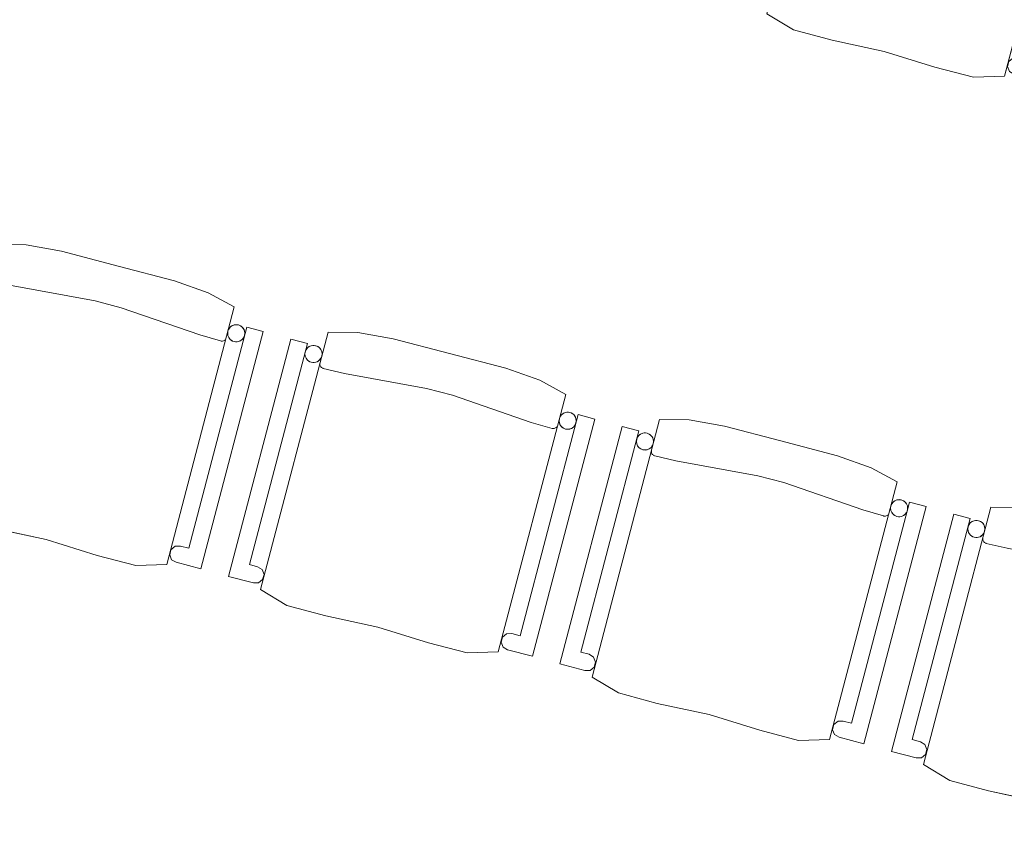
# Model space of a CAD drawing. Header units: millimetres. Extents: x -176817 to 18864955, y -12996033 to 201123.
# Tile 205 of 256: x 167783 to 169507, y -3249 to -1829. Entities that reach past the tile are written whole.
import ezdxf

# ---------------------------------------------------------------- set-up
doc = ezdxf.new("R2010")
doc.units = ezdxf.units.MM
doc.header["$MEASUREMENT"] = 0
doc.layers.add('320-W Umeblowanie', color=7, linetype='Continuous')

# ---------------------------------------------------------------- blocks, each defined once
blk = doc.blocks.new('Krzesło 06 27[341]_2', base_point=(167562.3, -2673.2))
at = {"layer": '320-W Umeblowanie', "color": 254, "linetype": 'Continuous', "lineweight": 0, "true_color": 0xcccccc}
for p, q in [((167742.9, -2222), (167624.6, -2672.5)), ((167794.7, -2222.5), (167742.9, -2222)), ((167856.6, -2233.6), (167794.7, -2222.5)), ((167677.6, -2234.4), (167568.5, -2649.6)), ((167706.6, -2242), (167677.6, -2234.4)), ((167955.3, -2259.5), (167856.6, -2233.6)), ((167605, -2628.7), (167706.6, -2242)), ((168054, -2285.4), (167955.3, -2259.5)), ((167728.5, -2277.8), (167728.6, -2276.4)), ((167728.6, -2279.2), (167728.5, -2277.8)), ((167729, -2280.5), (167728.6, -2279.2)), ((167729.6, -2281.8), (167729, -2280.5)), ((167730.4, -2283), (167729.6, -2281.8)), ((167731.4, -2283.9), (167730.4, -2283)), ((167732.5, -2284.7), (167731.4, -2283.9)), ((167733.8, -2285.3), (167732.5, -2284.7)), ((167734.5, -2285.5), (167733.8, -2285.3)), ((167771.5, -2294.2), (167734.5, -2285.5)), ((168113.3, -2306.2), (168054, -2285.4)), ((167915, -2320.5), (167771.5, -2294.2)), ((168158.8, -2331.2), (168113.3, -2306.2)), ((167960.5, -2332.4), (167915, -2320.5)), ((168098.4, -2380), (167960.5, -2332.4)), ((168040.5, -2781.7), (168158.8, -2331.2)), ((168180.5, -2366.5), (168079, -2753.2)), ((168100.5, -2789.3), (168209.5, -2374.1)), ((168209.5, -2374.1), (168180.5, -2366.5)), ((168134.9, -2390.7), (168098.4, -2380)), ((168135.6, -2390.8), (168134.9, -2390.7)), ((168137, -2390.9), (168135.6, -2390.8)), ((168138.4, -2390.8), (168137, -2390.9)), ((168139.7, -2390.4), (168138.4, -2390.8)), ((168141, -2389.8), (168139.7, -2390.4)), ((168142.1, -2389), (168141, -2389.8)), ((168143.1, -2388), (168142.1, -2389)), ((167619.5, -2632.5), (167605, -2628.7)), ((167627.4, -2637.6), (167619.5, -2632.5)), ((167568.5, -2649.6), (167612.1, -2661)), ((167630.7, -2646.2), (167627.4, -2637.6)), ((167628.4, -2655.1), (167630.7, -2646.2)), ((167612.1, -2661), (167621.2, -2661)), ((167621.2, -2661), (167628.4, -2655.1)), ((167624.6, -2672.5), (167670.9, -2700.5)), ((167670.9, -2700.5), (167738.6, -2718.6)), ((167738.6, -2718.6), (167829.6, -2738.1)), ((167829.6, -2738.1), (167918.5, -2765.8)), ((168048, -2755.8), (168045.7, -2764.7)), ((168055.2, -2749.9), (168048, -2755.8)), ((168064.5, -2749.4), (168055.2, -2749.9)), ((168079, -2753.2), (168064.5, -2749.4)), ((167918.5, -2765.8), (167986.4, -2783.3)), ((168045.7, -2764.7), (168049, -2773.4)), ((168049, -2773.4), (168057, -2777.9)), ((167986.4, -2783.3), (168040.5, -2781.7)), ((168057, -2777.9), (168100.5, -2789.3))]:
    blk.add_line(p, q, dxfattribs=at)
at = {"layer": '320-W Umeblowanie', "color": 254, "linetype": 'Continuous', "lineweight": 0, "true_color": 0xcccccc, "flags": 128}
for points in [[(167624.6, -2672.5), (167670.9, -2700.5), (167738.6, -2718.6), (167829.6, -2738.1), (167918.5, -2765.8), (167986.4, -2783.3), (168040.5, -2781.7), (168158.8, -2331.2), (168113.3, -2306.2), (168054, -2285.4), (167955.3, -2259.5), (167856.6, -2233.6), (167794.7, -2222.5), (167742.9, -2222)], [(167568.5, -2649.6), (167612.1, -2661), (167621.2, -2661), (167628.4, -2655.1), (167630.7, -2646.2), (167627.4, -2637.6), (167619.5, -2632.5), (167605, -2628.7), (167706.6, -2242), (167677.6, -2234.4)], [(167721.1, -2245.8), (167718.5, -2245.4), (167715.9, -2245.4), (167713.3, -2245.9), (167710.9, -2246.8), (167708.6, -2248.1), (167706.6, -2249.8), (167705, -2251.8), (167703.7, -2254), (167702.8, -2256.5), (167702.4, -2259.1), (167702.4, -2261.7), (167702.8, -2264.3), (167703.7, -2266.7), (167705.1, -2269), (167706.7, -2271), (167708.8, -2272.6), (167711, -2273.9), (167713.5, -2274.8), (167716.1, -2275.3), (167718.7, -2275.2), (167721.3, -2274.8), (167723.7, -2273.9), (167726, -2272.6), (167728, -2270.9), (167729.6, -2268.9), (167730.9, -2266.6), (167731.8, -2264.1), (167732.3, -2261.6), (167732.2, -2258.9), (167731.8, -2256.4), (167730.9, -2253.9), (167729.5, -2251.7), (167727.9, -2249.7), (167725.8, -2248), (167723.6, -2246.7)], [(168079, -2753.2), (168064.5, -2749.4), (168055.2, -2749.9), (168048, -2755.8), (168045.7, -2764.7), (168049, -2773.4), (168057, -2777.9), (168100.5, -2789.3), (168209.5, -2374.1), (168180.5, -2366.5)], [(168166, -2362.7), (168163.4, -2362.2), (168160.8, -2362.2), (168158.3, -2362.7), (168155.8, -2363.6), (168153.5, -2364.9), (168151.6, -2366.6), (168149.9, -2368.6), (168148.6, -2370.9), (168147.7, -2373.3), (168147.3, -2375.9), (168147.3, -2378.5), (168147.7, -2381.1), (168148.7, -2383.6), (168150, -2385.8), (168151.7, -2387.8), (168153.7, -2389.5), (168155.9, -2390.8), (168158.4, -2391.7), (168161, -2392.1), (168163.6, -2392.1), (168166.2, -2391.6), (168168.6, -2390.7), (168170.9, -2389.4), (168172.9, -2387.7), (168174.5, -2385.7), (168175.8, -2383.4), (168176.7, -2381), (168177.2, -2378.4), (168177.2, -2375.8), (168176.7, -2373.2), (168175.8, -2370.8), (168174.5, -2368.5), (168172.8, -2366.5), (168170.8, -2364.8), (168168.5, -2363.5)]]:
    blk.add_lwpolyline(points, close=True, dxfattribs=at)
at = {"layer": '320-W Umeblowanie', "color": 254, "linetype": 'Continuous', "lineweight": 0, "true_color": 0xcccccc}
for centre, start_param, end_param in [((167717.3, -2260.3), 4.712389, 7.853982), ((167717.3, -2260.3), 1.570796, 4.712389), ((168162.2, -2377.2), 4.712389, 7.853982), ((168162.2, -2377.2), 1.570796, 4.712389)]:
    blk.add_ellipse(centre, major_axis=(-14.5, 3.8), ratio=0.9996, start_param=start_param, end_param=end_param, dxfattribs=at)
blk = doc.blocks.new('Krzesło 06 27[342]_2', base_point=(168142.5, -2826.3))
at = {"layer": '320-W Umeblowanie', "color": 254, "linetype": 'Continuous', "lineweight": 0, "true_color": 0xcccccc}
for p, q in [((168323, -2375.1), (168204.7, -2825.6)), ((168374.9, -2375.6), (168323, -2375.1)), ((168436.8, -2386.7), (168374.9, -2375.6)), ((168257.7, -2387.5), (168148.7, -2802.7)), ((168185.2, -2781.8), (168286.7, -2395.1)), ((168286.7, -2395.1), (168257.7, -2387.5)), ((168535.5, -2412.6), (168436.8, -2386.7)), ((168634.1, -2438.5), (168535.5, -2412.6)), ((168308.6, -2430.9), (168308.7, -2429.5)), ((168308.7, -2432.3), (168308.6, -2430.9)), ((168309.1, -2433.6), (168308.7, -2432.3)), ((168309.7, -2434.9), (168309.1, -2433.6)), ((168310.5, -2436), (168309.7, -2434.9)), ((168311.5, -2437), (168310.5, -2436)), ((168312.7, -2437.8), (168311.5, -2437)), ((168313.9, -2438.4), (168312.7, -2437.8)), ((168314.6, -2438.6), (168313.9, -2438.4)), ((168351.6, -2447.3), (168314.6, -2438.6)), ((168693.5, -2459.3), (168634.1, -2438.5)), ((168495.1, -2473.6), (168351.6, -2447.3)), ((168738.9, -2484.3), (168693.5, -2459.3)), ((168540.6, -2485.5), (168495.1, -2473.6)), ((168678.5, -2533.1), (168540.6, -2485.5)), ((168620.6, -2934.8), (168738.9, -2484.3)), ((168760.7, -2519.6), (168659.1, -2906.3)), ((168715, -2543.7), (168678.5, -2533.1)), ((168680.6, -2942.4), (168789.7, -2527.2)), ((168789.7, -2527.2), (168760.7, -2519.6)), ((168715.7, -2543.9), (168715, -2543.7)), ((168717.1, -2544), (168715.7, -2543.9)), ((168718.5, -2543.9), (168717.1, -2544)), ((168719.8, -2543.5), (168718.5, -2543.9)), ((168721.1, -2542.9), (168719.8, -2543.5)), ((168722.3, -2542.1), (168721.1, -2542.9)), ((168723.2, -2541.1), (168722.3, -2542.1)), ((168199.7, -2785.6), (168185.2, -2781.8)), ((168207.5, -2790.6), (168199.7, -2785.6)), ((168210.9, -2799.3), (168207.5, -2790.6)), ((168148.7, -2802.7), (168192.2, -2814.1)), ((168201.3, -2814.1), (168208.5, -2808.2)), ((168208.5, -2808.2), (168210.9, -2799.3)), ((168192.2, -2814.1), (168201.3, -2814.1)), ((168204.7, -2825.6), (168251, -2853.6)), ((168251, -2853.6), (168318.8, -2871.6)), ((168318.8, -2871.6), (168409.8, -2891.2)), ((168409.8, -2891.2), (168498.6, -2918.9)), ((168628.2, -2908.9), (168625.8, -2917.8)), ((168635.4, -2903), (168628.2, -2908.9)), ((168644.6, -2902.5), (168635.4, -2903)), ((168659.1, -2906.3), (168644.6, -2902.5)), ((168498.6, -2918.9), (168566.5, -2936.4)), ((168625.8, -2917.8), (168629.2, -2926.5)), ((168629.2, -2926.5), (168637.1, -2931)), ((168566.5, -2936.4), (168620.6, -2934.8)), ((168637.1, -2931), (168680.6, -2942.4))]:
    blk.add_line(p, q, dxfattribs=at)
at = {"layer": '320-W Umeblowanie', "color": 254, "linetype": 'Continuous', "lineweight": 0, "true_color": 0xcccccc, "flags": 128}
for points in [[(168204.7, -2825.6), (168251, -2853.6), (168318.8, -2871.6), (168409.8, -2891.2), (168498.6, -2918.9), (168566.5, -2936.4), (168620.6, -2934.8), (168738.9, -2484.3), (168693.5, -2459.3), (168634.1, -2438.5), (168535.5, -2412.6), (168436.8, -2386.7), (168374.9, -2375.6), (168323, -2375.1)], [(168148.7, -2802.7), (168192.2, -2814.1), (168201.3, -2814.1), (168208.5, -2808.2), (168210.9, -2799.3), (168207.5, -2790.6), (168199.7, -2785.6), (168185.2, -2781.8), (168286.7, -2395.1), (168257.7, -2387.5)], [(168301.3, -2398.9), (168298.7, -2398.5), (168296.1, -2398.5), (168293.5, -2398.9), (168291, -2399.8), (168288.8, -2401.2), (168286.8, -2402.9), (168285.1, -2404.9), (168283.8, -2407.1), (168282.9, -2409.6), (168282.5, -2412.2), (168282.5, -2414.8), (168283, -2417.4), (168283.9, -2419.8), (168285.2, -2422.1), (168286.9, -2424.1), (168288.9, -2425.7), (168291.2, -2427), (168293.6, -2427.9), (168296.2, -2428.3), (168298.8, -2428.3), (168301.4, -2427.9), (168303.9, -2427), (168306.1, -2425.6), (168308.1, -2424), (168309.8, -2421.9), (168311.1, -2419.7), (168312, -2417.2), (168312.4, -2414.6), (168312.4, -2412), (168311.9, -2409.5), (168311, -2407), (168309.7, -2404.7), (168308, -2402.7), (168306, -2401.1), (168303.7, -2399.8)], [(168746.2, -2515.7), (168743.6, -2515.3), (168741, -2515.3), (168738.4, -2515.8), (168735.9, -2516.7), (168733.7, -2518), (168731.7, -2519.7), (168730, -2521.7), (168728.7, -2524), (168727.8, -2526.4), (168727.4, -2529), (168727.4, -2531.6), (168727.9, -2534.2), (168728.8, -2536.6), (168730.1, -2538.9), (168731.8, -2540.9), (168733.8, -2542.6), (168736.1, -2543.9), (168738.5, -2544.7), (168741.1, -2545.2), (168743.7, -2545.2), (168746.3, -2544.7), (168748.8, -2543.8), (168751, -2542.5), (168753, -2540.8), (168754.7, -2538.8), (168756, -2536.5), (168756.9, -2534.1), (168757.3, -2531.5), (168757.3, -2528.9), (168756.8, -2526.3), (168755.9, -2523.8), (168754.6, -2521.6), (168752.9, -2519.6), (168750.9, -2517.9), (168748.6, -2516.6)], [(168659.1, -2906.3), (168644.6, -2902.5), (168635.4, -2903), (168628.2, -2908.9), (168625.8, -2917.8), (168629.2, -2926.5), (168637.1, -2931), (168680.6, -2942.4), (168789.7, -2527.2), (168760.7, -2519.6)]]:
    blk.add_lwpolyline(points, close=True, dxfattribs=at)
at = {"layer": '320-W Umeblowanie', "color": 254, "linetype": 'Continuous', "lineweight": 0, "true_color": 0xcccccc}
for centre, start_param, end_param in [((168297.4, -2413.4), 4.712389, 7.853982), ((168297.4, -2413.4), 1.570796, 4.712389), ((168742.4, -2530.2), 4.712389, 7.853982), ((168742.4, -2530.2), 1.570796, 4.712389)]:
    blk.add_ellipse(centre, major_axis=(-14.5, 3.8), ratio=0.9996, start_param=start_param, end_param=end_param, dxfattribs=at)
blk = doc.blocks.new('Krzesło 06 27[343]_2', base_point=(168722.6, -2979.4))
at = {"layer": '320-W Umeblowanie', "color": 254, "linetype": 'Continuous', "lineweight": 0, "true_color": 0xcccccc}
for p, q in [((168903.2, -2528.1), (168784.9, -2978.7)), ((168955, -2528.7), (168903.2, -2528.1)), ((169016.9, -2539.7), (168955, -2528.7)), ((168837.9, -2540.6), (168728.8, -2955.8)), ((168765.3, -2934.9), (168866.9, -2548.2)), ((168866.9, -2548.2), (168837.9, -2540.6)), ((169115.6, -2565.7), (169016.9, -2539.7)), ((169214.3, -2591.6), (169115.6, -2565.7)), ((168888.8, -2584), (168888.9, -2582.6)), ((168888.9, -2585.4), (168888.8, -2584)), ((168889.3, -2586.7), (168888.9, -2585.4)), ((168889.9, -2588), (168889.3, -2586.7)), ((168890.7, -2589.1), (168889.9, -2588)), ((168891.7, -2590.1), (168890.7, -2589.1)), ((168892.8, -2590.9), (168891.7, -2590.1)), ((168894.1, -2591.5), (168892.8, -2590.9)), ((168894.8, -2591.7), (168894.1, -2591.5)), ((168931.8, -2600.4), (168894.8, -2591.7)), ((169075.3, -2626.7), (168931.8, -2600.4)), ((169273.6, -2612.4), (169214.3, -2591.6)), ((169319.1, -2637.4), (169273.6, -2612.4)), ((169120.7, -2638.6), (169075.3, -2626.7)), ((169258.7, -2686.2), (169120.7, -2638.6)), ((169200.7, -3087.9), (169319.1, -2637.4)), ((169340.8, -2672.6), (169239.3, -3059.4)), ((169295.2, -2696.8), (169258.7, -2686.2)), ((169260.8, -3095.5), (169369.8, -2680.3)), ((169369.8, -2680.3), (169340.8, -2672.6)), ((169295.9, -2697), (169295.2, -2696.8)), ((169297.2, -2697.1), (169295.9, -2697)), ((169298.6, -2697), (169297.2, -2697.1)), ((169300, -2696.6), (169298.6, -2697)), ((169301.3, -2696), (169300, -2696.6)), ((169302.4, -2695.2), (169301.3, -2696)), ((169303.4, -2694.2), (169302.4, -2695.2)), ((168779.8, -2938.7), (168765.3, -2934.9)), ((168787.6, -2943.7), (168779.8, -2938.7)), ((168791, -2952.4), (168787.6, -2943.7)), ((168728.8, -2955.8), (168772.4, -2967.2)), ((168781.5, -2967.2), (168788.6, -2961.3)), ((168788.6, -2961.3), (168791, -2952.4)), ((168772.4, -2967.2), (168781.5, -2967.2)), ((168784.9, -2978.7), (168831.2, -3006.6)), ((168831.2, -3006.6), (168898.9, -3024.7)), ((168898.9, -3024.7), (168989.9, -3044.3)), ((168989.9, -3044.3), (169078.8, -3071.9)), ((169208.3, -3061.9), (169206, -3070.9)), ((169215.5, -3056.1), (169208.3, -3061.9)), ((169224.7, -3055.6), (169215.5, -3056.1)), ((169239.3, -3059.4), (169224.7, -3055.6)), ((169078.8, -3071.9), (169146.6, -3089.5)), ((169206, -3070.9), (169209.3, -3079.5)), ((169209.3, -3079.5), (169217.3, -3084)), ((169217.3, -3084), (169260.8, -3095.5)), ((169146.6, -3089.5), (169200.7, -3087.9))]:
    blk.add_line(p, q, dxfattribs=at)
at = {"layer": '320-W Umeblowanie', "color": 254, "linetype": 'Continuous', "lineweight": 0, "true_color": 0xcccccc, "flags": 128}
for points in [[(168784.9, -2978.7), (168831.2, -3006.6), (168898.9, -3024.7), (168989.9, -3044.3), (169078.8, -3071.9), (169146.6, -3089.5), (169200.7, -3087.9), (169319.1, -2637.4), (169273.6, -2612.4), (169214.3, -2591.6), (169115.6, -2565.7), (169016.9, -2539.7), (168955, -2528.7), (168903.2, -2528.1)], [(168728.8, -2955.8), (168772.4, -2967.2), (168781.5, -2967.2), (168788.6, -2961.3), (168791, -2952.4), (168787.6, -2943.7), (168779.8, -2938.7), (168765.3, -2934.9), (168866.9, -2548.2), (168837.9, -2540.6)], [(168881.4, -2552), (168878.8, -2551.5), (168876.2, -2551.6), (168873.6, -2552), (168871.2, -2552.9), (168868.9, -2554.2), (168866.9, -2555.9), (168865.3, -2557.9), (168864, -2560.2), (168863.1, -2562.7), (168862.6, -2565.3), (168862.7, -2567.9), (168863.1, -2570.4), (168864, -2572.9), (168865.3, -2575.1), (168867, -2577.1), (168869, -2578.8), (168871.3, -2580.1), (168873.8, -2581), (168876.4, -2581.4), (168879, -2581.4), (168881.5, -2581), (168884, -2580), (168886.3, -2578.7), (168888.2, -2577), (168889.9, -2575), (168891.2, -2572.8), (168892.1, -2570.3), (168892.5, -2567.7), (168892.5, -2565.1), (168892.1, -2562.5), (168891.1, -2560.1), (168889.8, -2557.8), (168888.1, -2555.8), (168886.1, -2554.2), (168883.9, -2552.9)], [(169326.3, -2668.8), (169323.7, -2668.4), (169321.1, -2668.4), (169318.5, -2668.9), (169316.1, -2669.8), (169313.8, -2671.1), (169311.8, -2672.8), (169310.2, -2674.8), (169308.9, -2677.1), (169308, -2679.5), (169307.6, -2682.1), (169307.6, -2684.7), (169308, -2687.3), (169308.9, -2689.7), (169310.3, -2692), (169311.9, -2694), (169314, -2695.7), (169316.2, -2696.9), (169318.7, -2697.8), (169321.3, -2698.3), (169323.9, -2698.3), (169326.5, -2697.8), (169328.9, -2696.9), (169331.2, -2695.6), (169333.2, -2693.9), (169334.8, -2691.9), (169336.1, -2689.6), (169337, -2687.1), (169337.4, -2684.6), (169337.4, -2681.9), (169337, -2679.4), (169336.1, -2676.9), (169334.7, -2674.7), (169333.1, -2672.7), (169331, -2671), (169328.8, -2669.7)], [(169239.3, -3059.4), (169224.7, -3055.6), (169215.5, -3056.1), (169208.3, -3061.9), (169206, -3070.9), (169209.3, -3079.5), (169217.3, -3084), (169260.8, -3095.5), (169369.8, -2680.3), (169340.8, -2672.6)]]:
    blk.add_lwpolyline(points, close=True, dxfattribs=at)
at = {"layer": '320-W Umeblowanie', "color": 254, "linetype": 'Continuous', "lineweight": 0, "true_color": 0xcccccc}
for centre, start_param, end_param in [((168877.6, -2566.5), 4.712389, 7.853982), ((168877.6, -2566.5), 1.570796, 4.712389), ((169322.5, -2683.3), 4.712389, 7.853982), ((169322.5, -2683.3), 1.570796, 4.712389)]:
    blk.add_ellipse(centre, major_axis=(-14.5, 3.8), ratio=0.9996, start_param=start_param, end_param=end_param, dxfattribs=at)
blk = doc.blocks.new('Krzesło 06 27[344]_2', base_point=(169302.8, -3132.5))
at = {"layer": '320-W Umeblowanie', "color": 254, "linetype": 'Continuous', "lineweight": 0, "true_color": 0xcccccc}
for p, q in [((169483.3, -2681.2), (169365, -3131.7)), ((169535.2, -2681.8), (169483.3, -2681.2)), ((169597.1, -2692.8), (169535.2, -2681.8)), ((169418, -2693.6), (169309, -3108.9)), ((169345.5, -3088), (169447, -2701.3)), ((169447, -2701.3), (169418, -2693.6)), ((169695.7, -2718.7), (169597.1, -2692.8)), ((169794.4, -2744.7), (169695.7, -2718.7)), ((169468.9, -2737.1), (169469, -2735.7)), ((169469, -2738.4), (169468.9, -2737.1)), ((169469.4, -2739.8), (169469, -2738.4)), ((169470, -2741.1), (169469.4, -2739.8)), ((169470.8, -2742.2), (169470, -2741.1)), ((169471.8, -2743.2), (169470.8, -2742.2)), ((169472.9, -2744), (169471.8, -2743.2)), ((169474.2, -2744.6), (169472.9, -2744)), ((169474.9, -2744.8), (169474.2, -2744.6)), ((169511.9, -2753.4), (169474.9, -2744.8)), ((169655.4, -2779.8), (169511.9, -2753.4)), ((169853.8, -2765.5), (169794.4, -2744.7)), ((169899.2, -2790.4), (169853.8, -2765.5)), ((169700.9, -2791.7), (169655.4, -2779.8)), ((169838.8, -2839.3), (169700.9, -2791.7)), ((169780.9, -3241), (169899.2, -2790.4)), ((169921, -2825.7), (169819.4, -3212.4)), ((169950, -2833.4), (169921, -2825.7)), ((169875.3, -2849.9), (169838.8, -2839.3)), ((169840.9, -3248.6), (169950, -2833.4)), ((169876, -2850.1), (169875.3, -2849.9)), ((169877.4, -2850.2), (169876, -2850.1)), ((169878.8, -2850.1), (169877.4, -2850.2)), ((169880.1, -2849.7), (169878.8, -2850.1)), ((169881.4, -2849.1), (169880.1, -2849.7)), ((169882.5, -2848.3), (169881.4, -2849.1)), ((169883.5, -2847.3), (169882.5, -2848.3)), ((169360, -3091.8), (169345.5, -3088)), ((169367.8, -3096.8), (169360, -3091.8)), ((169371.1, -3105.4), (169367.8, -3096.8)), ((169309, -3108.9), (169352.5, -3120.3)), ((169361.6, -3120.3), (169368.8, -3114.4)), ((169368.8, -3114.4), (169371.1, -3105.4)), ((169352.5, -3120.3), (169361.6, -3120.3)), ((169365, -3131.7), (169411.3, -3159.7)), ((169411.3, -3159.7), (169479.1, -3177.8)), ((169479.1, -3177.8), (169570.1, -3197.4)), ((169570.1, -3197.4), (169658.9, -3225)), ((169788.5, -3215), (169786.1, -3224)), ((169795.6, -3209.2), (169788.5, -3215)), ((169804.9, -3208.6), (169795.6, -3209.2)), ((169819.4, -3212.4), (169804.9, -3208.6)), ((169658.9, -3225), (169726.8, -3242.6)), ((169786.1, -3224), (169789.5, -3232.6)), ((169789.5, -3232.6), (169797.4, -3237.1)), ((169797.4, -3237.1), (169840.9, -3248.6)), ((169726.8, -3242.6), (169780.9, -3241))]:
    blk.add_line(p, q, dxfattribs=at)
at = {"layer": '320-W Umeblowanie', "color": 254, "linetype": 'Continuous', "lineweight": 0, "true_color": 0xcccccc, "flags": 128}
for points in [[(169365, -3131.7), (169411.3, -3159.7), (169479.1, -3177.8), (169570.1, -3197.4), (169658.9, -3225), (169726.8, -3242.6), (169780.9, -3241), (169899.2, -2790.4), (169853.8, -2765.5), (169794.4, -2744.7), (169695.7, -2718.7), (169597.1, -2692.8), (169535.2, -2681.8), (169483.3, -2681.2)], [(169309, -3108.9), (169352.5, -3120.3), (169361.6, -3120.3), (169368.8, -3114.4), (169371.1, -3105.4), (169367.8, -3096.8), (169360, -3091.8), (169345.5, -3088), (169447, -2701.3), (169418, -2693.6)], [(169461.5, -2705.1), (169459, -2704.6), (169456.3, -2704.6), (169453.8, -2705.1), (169451.3, -2706), (169449.1, -2707.3), (169447.1, -2709), (169445.4, -2711), (169444.1, -2713.3), (169443.2, -2715.8), (169442.8, -2718.3), (169442.8, -2721), (169443.3, -2723.5), (169444.2, -2726), (169445.5, -2728.2), (169447.2, -2730.2), (169449.2, -2731.9), (169451.5, -2733.2), (169453.9, -2734.1), (169456.5, -2734.5), (169459.1, -2734.5), (169461.7, -2734), (169464.1, -2733.1), (169466.4, -2731.8), (169468.4, -2730.1), (169470.1, -2728.1), (169471.4, -2725.8), (169472.2, -2723.4), (169472.7, -2720.8), (169472.7, -2718.2), (169472.2, -2715.6), (169471.3, -2713.2), (169470, -2710.9), (169468.3, -2708.9), (169466.3, -2707.2), (169464, -2706)], [(169819.4, -3212.4), (169804.9, -3208.6), (169795.6, -3209.2), (169788.5, -3215), (169786.1, -3224), (169789.5, -3232.6), (169797.4, -3237.1), (169840.9, -3248.6), (169950, -2833.4), (169921, -2825.7)], [(169906.5, -2821.9), (169903.9, -2821.5), (169901.3, -2821.5), (169898.7, -2821.9), (169896.2, -2822.9), (169894, -2824.2), (169892, -2825.9), (169890.3, -2827.9), (169889, -2830.1), (169888.1, -2832.6), (169887.7, -2835.2), (169887.7, -2837.8), (169888.2, -2840.4), (169889.1, -2842.8), (169890.4, -2845.1), (169892.1, -2847.1), (169894.1, -2848.7), (169896.4, -2850), (169898.8, -2850.9), (169901.4, -2851.4), (169904, -2851.3), (169906.6, -2850.9), (169909.1, -2850), (169911.3, -2848.7), (169913.3, -2847), (169915, -2845), (169916.3, -2842.7), (169917.2, -2840.2), (169917.6, -2837.6), (169917.6, -2835), (169917.1, -2832.5), (169916.2, -2830), (169914.9, -2827.8), (169913.2, -2825.8), (169911.2, -2824.1), (169908.9, -2822.8)]]:
    blk.add_lwpolyline(points, close=True, dxfattribs=at)
at = {"layer": '320-W Umeblowanie', "color": 254, "linetype": 'Continuous', "lineweight": 0, "true_color": 0xcccccc}
for centre, start_param, end_param in [((169457.7, -2719.6), 4.712389, 7.853982), ((169457.7, -2719.6), 1.570796, 4.712389), ((169902.6, -2836.4), 4.712389, 7.853982), ((169902.6, -2836.4), 1.570796, 4.712389)]:
    blk.add_ellipse(centre, major_axis=(-14.5, 3.8), ratio=0.9996, start_param=start_param, end_param=end_param, dxfattribs=at)
blk = doc.blocks.new('Krzesło 06 27[355]_2', base_point=(169028.8, -1819.1))
at = {"layer": '320-W Umeblowanie', "color": 254, "linetype": 'Continuous', "lineweight": 0, "true_color": 0xcccccc}
for p, q in [((169209.3, -1367.9), (169091, -1818.4)), ((169261.2, -1368.4), (169209.3, -1367.9)), ((169323.1, -1379.5), (169261.2, -1368.4)), ((169144, -1380.3), (169035, -1795.5)), ((169071.5, -1774.6), (169173.1, -1387.9)), ((169173.1, -1387.9), (169144, -1380.3)), ((169421.8, -1405.4), (169323.1, -1379.5)), ((169520.5, -1431.3), (169421.8, -1405.4)), ((169194.9, -1423.7), (169195, -1422.3)), ((169195.1, -1425.1), (169194.9, -1423.7)), ((169195.4, -1426.4), (169195.1, -1425.1)), ((169196, -1427.7), (169195.4, -1426.4)), ((169196.8, -1428.8), (169196, -1427.7)), ((169197.8, -1429.8), (169196.8, -1428.8)), ((169199, -1430.6), (169197.8, -1429.8)), ((169200.2, -1431.2), (169199, -1430.6)), ((169200.9, -1431.4), (169200.2, -1431.2)), ((169237.9, -1440.1), (169200.9, -1431.4)), ((169381.5, -1466.4), (169237.9, -1440.1)), ((169579.8, -1452.1), (169520.5, -1431.3)), ((169625.2, -1477.1), (169579.8, -1452.1)), ((169426.9, -1478.3), (169381.5, -1466.4)), ((169564.8, -1525.9), (169426.9, -1478.3)), ((169506.9, -1927.6), (169625.2, -1477.1)), ((169647, -1512.4), (169545.4, -1899.1)), ((169676, -1520), (169647, -1512.4)), ((169601.3, -1536.5), (169564.8, -1525.9)), ((169567, -1935.2), (169676, -1520)), ((169602, -1536.7), (169601.3, -1536.5)), ((169603.4, -1536.8), (169602, -1536.7)), ((169604.8, -1536.7), (169603.4, -1536.8)), ((169606.2, -1536.3), (169604.8, -1536.7)), ((169607.4, -1535.7), (169606.2, -1536.3)), ((169608.6, -1534.9), (169607.4, -1535.7)), ((169609.6, -1533.9), (169608.6, -1534.9)), ((169086, -1778.4), (169071.5, -1774.6)), ((169093.8, -1783.4), (169086, -1778.4)), ((169097.2, -1792.1), (169093.8, -1783.4)), ((169094.8, -1801), (169097.2, -1792.1)), ((169035, -1795.5), (169078.5, -1806.9)), ((169078.5, -1806.9), (169087.6, -1806.9)), ((169087.6, -1806.9), (169094.8, -1801)), ((169091, -1818.4), (169137.4, -1846.4)), ((169137.4, -1846.4), (169205.1, -1864.4)), ((169205.1, -1864.4), (169296.1, -1884)), ((169296.1, -1884), (169384.9, -1911.7)), ((169530.9, -1895.3), (169521.7, -1895.8)), ((169545.4, -1899.1), (169530.9, -1895.3)), ((169384.9, -1911.7), (169452.8, -1929.2)), ((169514.5, -1901.7), (169512.1, -1910.6)), ((169512.1, -1910.6), (169515.5, -1919.3)), ((169521.7, -1895.8), (169514.5, -1901.7)), ((169452.8, -1929.2), (169506.9, -1927.6)), ((169515.5, -1919.3), (169523.4, -1923.8)), ((169523.4, -1923.8), (169567, -1935.2))]:
    blk.add_line(p, q, dxfattribs=at)
at = {"layer": '320-W Umeblowanie', "color": 254, "linetype": 'Continuous', "lineweight": 0, "true_color": 0xcccccc, "flags": 128}
for points in [[(169091, -1818.4), (169137.4, -1846.4), (169205.1, -1864.4), (169296.1, -1884), (169384.9, -1911.7), (169452.8, -1929.2), (169506.9, -1927.6), (169625.2, -1477.1), (169579.8, -1452.1), (169520.5, -1431.3), (169421.8, -1405.4), (169323.1, -1379.5), (169261.2, -1368.4), (169209.3, -1367.9)], [(169035, -1795.5), (169078.5, -1806.9), (169087.6, -1806.9), (169094.8, -1801), (169097.2, -1792.1), (169093.8, -1783.4), (169086, -1778.4), (169071.5, -1774.6), (169173.1, -1387.9), (169144, -1380.3)], [(169187.6, -1391.7), (169185, -1391.3), (169182.4, -1391.3), (169179.8, -1391.7), (169177.3, -1392.6), (169175.1, -1394), (169173.1, -1395.7), (169171.4, -1397.7), (169170.1, -1399.9), (169169.2, -1402.4), (169168.8, -1405), (169168.8, -1407.6), (169169.3, -1410.2), (169170.2, -1412.6), (169171.5, -1414.9), (169173.2, -1416.9), (169175.2, -1418.5), (169177.5, -1419.8), (169179.9, -1420.7), (169182.5, -1421.1), (169185.1, -1421.1), (169187.7, -1420.7), (169190.2, -1419.8), (169192.4, -1418.4), (169194.4, -1416.8), (169196.1, -1414.7), (169197.4, -1412.5), (169198.3, -1410), (169198.7, -1407.4), (169198.7, -1404.8), (169198.2, -1402.3), (169197.3, -1399.8), (169196, -1397.5), (169194.3, -1395.5), (169192.3, -1393.9), (169190, -1392.6)], [(169545.4, -1899.1), (169530.9, -1895.3), (169521.7, -1895.8), (169514.5, -1901.7), (169512.1, -1910.6), (169515.5, -1919.3), (169523.4, -1923.8), (169567, -1935.2), (169676, -1520), (169647, -1512.4)], [(169632.5, -1508.5), (169629.9, -1508.1), (169627.3, -1508.1), (169624.7, -1508.6), (169622.3, -1509.5), (169620, -1510.8), (169618, -1512.5), (169616.3, -1514.5), (169615, -1516.8), (169614.2, -1519.2), (169613.7, -1521.8), (169613.7, -1524.4), (169614.2, -1527), (169615.1, -1529.4), (169616.4, -1531.7), (169618.1, -1533.7), (169620.1, -1535.4), (169622.4, -1536.7), (169624.9, -1537.5), (169627.4, -1538), (169630.1, -1538), (169632.6, -1537.5), (169635.1, -1536.6), (169637.3, -1535.3), (169639.3, -1533.6), (169641, -1531.6), (169642.3, -1529.3), (169643.2, -1526.9), (169643.6, -1524.3), (169643.6, -1521.7), (169643.1, -1519.1), (169642.2, -1516.6), (169640.9, -1514.4), (169639.2, -1512.4), (169637.2, -1510.7), (169634.9, -1509.4)]]:
    blk.add_lwpolyline(points, close=True, dxfattribs=at)
at = {"layer": '320-W Umeblowanie', "color": 254, "linetype": 'Continuous', "lineweight": 0, "true_color": 0xcccccc}
for centre, start_param, end_param in [((169183.8, -1406.2), 4.712389, 7.853982), ((169183.8, -1406.2), 1.570796, 4.712389), ((169628.7, -1523), 4.712389, 7.853982), ((169628.7, -1523), 1.570796, 4.712389)]:
    blk.add_ellipse(centre, major_axis=(-14.5, 3.8), ratio=0.9996, start_param=start_param, end_param=end_param, dxfattribs=at)

msp = doc.modelspace()

# ---------------------------------------------------------------- block references
at = {"layer": '320-W Umeblowanie', "color": 254, "linetype": 'Continuous', "lineweight": 0, "true_color": 0xcccccc}
for name, p in [('Krzesło 06 27[355]_2', (169028.79, -1819.11)), ('Krzesło 06 27[341]_2', (167562.34, -2673.22)), ('Krzesło 06 27[342]_2', (168142.48, -2826.31)), ('Krzesło 06 27[343]_2', (168722.63, -2979.39)), ('Krzesło 06 27[344]_2', (169302.77, -3132.48))]:
    msp.add_blockref(name, p, dxfattribs=at)

doc.saveas('drawing.dxf')
